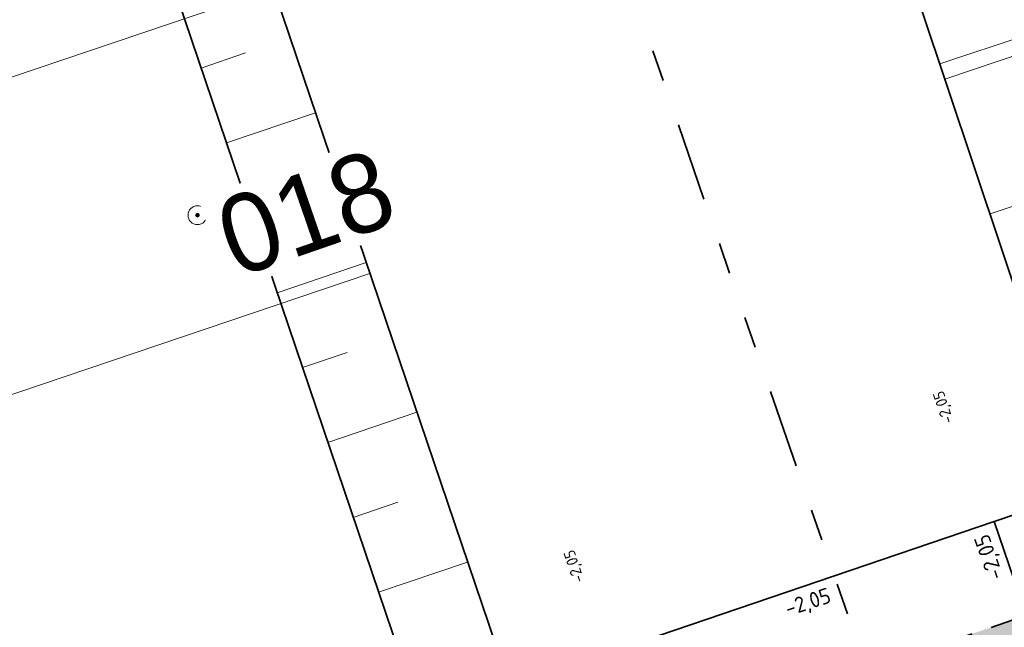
# Model space of a CAD drawing. Header units: metres. Extents: x 264779 to 275389, y 575281 to 580396.
# Tile 62 of 174: x 265316 to 265347, y 576983 to 577003. Entities that reach past the tile are written whole.
import ezdxf
from ezdxf.enums import TextEntityAlignment as Align

# ---------------------------------------------------------------- set-up
doc = ezdxf.new("R2018")
doc.units = ezdxf.units.M
doc.linetypes.add('AL-TEKENBLADGRENS', pattern=[11.5, 2.5, -1.5, 1, -1.5, 1, -1.5, 2.5])
doc.linetypes.add('DASHED', pattern=[19.05, 12.7, -6.35])
for name, color, linetype, lineweight in [('B-ME-MO-BORING-S', 252, 'Continuous', 18), ('B-XX-AL-HOOGTELABEL-T25', 252, 'Continuous', 9), ('N-WE-GW-TALUD_KRUIN-G', 3, 'Continuous', 35), ('N-WE-GW-TALUD_TEEN-G', 94, 'Continuous', 35), ('N-WE-GW-TALUDARCERING_KORT-G', 90, 'Continuous', 18), ('N-WE-GW-TALUDARCERING_LANG-G', 60, 'Continuous', 13), ('N-WE-GW-WATERGANG_BODEM-G', 44, 'Continuous', 35), ('N-WE-KL-TRACE-A', 7, 'Continuous', 25), ('N-WE-KL-TRACE-G', 7, 'DASHED', 35), ('N-XX-AL-HOOGTELABEL-T25-M', 7, 'Continuous', 25), ('X-XX-AL-TEKENBLADGRENS-G', 7, 'AL-TEKENBLADGRENS', 35)]:
    doc.layers.add(name, color=color, linetype=linetype, lineweight=lineweight)
doc.layers.add('N-BH-KG-GRENS_PERCEEL-G', color=160, linetype='KG-PERCEEL', lineweight=18, true_color=0x003fff)
doc.styles.add('NLCS-ISO-ANNOTATIVE-T25', font='NLCS-ISO.ttf', dxfattribs={"height": 2.5})
doc.styles.add('NLCS-ISO-M1000-T25', font='NLCS-ISO.ttf', dxfattribs={"height": 2.5})
doc.styles.get("Standard").update_dxf_attribs({"font": 'arial.ttf'})
doc.linetypes.add('KG-PERCEEL', pattern='A,2.75,-1,["P",Standard,S=0.9,R=0,X=-0.5,Y=-0.45],-1,2.75,-1,[5,NLCS.shx,S=0.375,R=0,X=0,Y=0],-1', length=9.5)

# ---------------------------------------------------------------- blocks, each defined once
blk = doc.blocks.new('Boring uitgevoerd door derden')
h = blk.add_hatch(color=256)
h.dxf.hatch_style = 1
edge = h.paths.add_edge_path()
edge.add_arc((0, 0), 0.3, 0, 360)
for radius in [1.5, 0.3]:
    blk.add_circle((0, 0), radius)
at = {"lineweight": 30, "flags": 104}
blk.add_attdef('01', text='', height=1.8, dxfattribs=at).set_placement((2.52, 0.99), align=Align.TOP_LEFT)

msp = doc.modelspace()

# ---------------------------------------------------------------- hatches: boundary and pattern name
at = {"layer": 'N-WE-KL-TRACE-A'}
h = msp.add_hatch(dxfattribs=at)
h.set_pattern_fill('DOTS', color=256, scale=0.5, angle=-0.069)
h.set_pattern_definition([(19.019479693, (53607.36198, 115305.85214), (0.02330677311, 0.175950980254), [0, -0.15875])])
h.paths.add_polyline_path([(265327.755, 576975.274), (265328.284, 576973.732), (265330.649, 576974.544), (265330.811, 576974.071), (265328.447, 576973.259), (265331.026, 576965.75), (265333.39, 576966.562), (265333.553, 576966.089), (265330.715, 576965.115), (265327.282, 576975.112), (265302.25, 576966.515), (265296.331, 576983.937), (265248.543, 576967.444), (265253.844, 576952.084), (265253.371, 576951.921), (265248.07, 576967.281), (265234.364, 576962.551), (265234.2, 576963.023), (265259.96, 576971.913), (265257.072, 576980.279), (265257.545, 576980.442), (265260.432, 576972.076), (265286.9, 576981.211), (265284.013, 576989.577), (265284.486, 576989.74), (265287.373, 576981.374), (265296.17, 576984.41), (265285.353, 577016.246), (265286.915, 577016.777), (265303.28, 576968.613), (265380.151, 576995.012), (265363.785, 577042.669), (265365.346, 577043.205), (265374.891, 577015.41), (265455.352, 577043.041), (265455.888, 577041.481), (265375.427, 577013.849), (265382.777, 576992.446), (265464.49, 577020.508), (265464.652, 577020.035), (265462.288, 577019.223), (265464.867, 577011.713), (265467.231, 577012.525), (265467.393, 577012.052), (265464.556, 577011.078), (265461.815, 577019.06), (265382.94, 576991.973), (265393.03, 576962.587), (265427.338, 576974.369), (265424.627, 576982.267), (265426.188, 576982.803), (265428.899, 576974.905), (265473.51, 576990.225), (265474.05, 576988.666), (265393.566, 576961.027), (265400.927, 576939.596), (265399.367, 576939.06), (265392.005, 576960.491), (265390.587, 576960.004), (265390.051, 576961.564), (265391.47, 576962.051), (265380.687, 576993.452), (265356.28, 576985.07), (265359.713, 576975.073), (265356.876, 576974.099), (265356.713, 576974.571), (265359.078, 576975.383), (265356.499, 576982.893), (265354.134, 576982.081), (265353.972, 576982.554), (265356.336, 576983.366), (265355.807, 576984.907)])

# ---------------------------------------------------------------- linework, layer by layer
at = {"layer": 'N-BH-KG-GRENS_PERCEEL-G'}
for points in [[(265373.256, 577010.472), (265370.162, 577019.481), (265342.023, 577009.98), (265345.049, 577000.948)], [(265323.613, 577003.842), (265320.579, 577012.792), (265292.068, 577003.165), (265295.108, 576994.217)], [(265298.197, 576985.128), (265295.108, 576994.217), (265323.613, 577003.842), (265326.695, 576994.751)], [(265332.03, 576979.015), (265326.695, 576994.751), (265298.197, 576985.128), (265303.592, 576969.249)]]:
    msp.add_lwpolyline(points, close=True, dxfattribs=at)
at = {"layer": 'N-WE-GW-TALUD_KRUIN-G', "ltscale": 0.99999, "flags": 128}
msp.add_lwpolyline([(265286.032, 576987.1), (265288.471, 576989.761), (265278.002, 577020.566), (265285.306, 577023.04), (265303.376, 577029.089), (265311.031, 577031.61), (265329.191, 576978.046), (265329.438, 576977.316)], dxfattribs=at)
at = {"layer": 'N-WE-GW-TALUD_TEEN-G', "ltscale": 0.99999, "flags": 128}
for points in [[(265359.275, 577051.184), (265331.369, 577041.781), (265350.295, 576985.288)], [(265275.825, 577022.996), (265284.349, 577025.883), (265302.43, 577031.936), (265312.917, 577035.39), (265332.03, 576979.015), (265332.325, 576978.143), (265333.064, 576976.008)]]:
    msp.add_lwpolyline(points, dxfattribs=at)
at = {"layer": 'N-WE-GW-TALUDARCERING_KORT-G'}
for p, q in [((265321.305, 577001.306), (265322.725, 577001.788)), ((265322.925, 576996.528), (265324.345, 576997.01)), ((265324.544, 576991.75), (265325.965, 576992.232)), ((265326.164, 576986.972), (265327.585, 576987.454))]:
    msp.add_line(p, q, dxfattribs=at)
at = {"layer": 'N-WE-GW-TALUDARCERING_LANG-G'}
for p, q in [((265347.73, 577002.388), (265344.885, 577001.435)), ((265322.115, 576998.917), (265324.956, 576999.88)), ((265349.333, 576997.603), (265346.489, 576996.65)), ((265323.735, 576994.139), (265326.576, 576995.102)), ((265325.354, 576989.361), (265328.196, 576990.324)), ((265326.974, 576984.583), (265329.815, 576985.546))]:
    msp.add_line(p, q, dxfattribs=at)
at = {"layer": 'N-WE-GW-WATERGANG_BODEM-G', "flags": 128}
for points in [[(265361.451, 576950.943), (265359.181, 576950.163), (265352.754, 576968.877), (265351.78, 576971.714), (265346.616, 576986.84), (265348.889, 576987.609)], [(265333.863, 576982.501), (265346.616, 576986.84)]]:
    msp.add_lwpolyline(points, dxfattribs=at)
at = {"layer": 'N-WE-KL-TRACE-G', "ltscale": 0.1}
msp.add_lwpolyline([(265260.432, 576972.076), (265286.9, 576981.211), (265284.013, 576989.577), (265284.486, 576989.74), (265287.373, 576981.374), (265296.17, 576984.41), (265285.353, 577016.246), (265286.915, 577016.777), (265286.915, 577016.777), (265303.28, 576968.613), (265380.151, 576995.012)], dxfattribs=at)
at = {"layer": 'X-XX-AL-TEKENBLADGRENS-G'}
msp.add_line((265315.938, 577059.024), (265371.496, 576898.478), dxfattribs=at)

# ---------------------------------------------------------------- block references
at = {"layer": 'B-ME-MO-BORING-S'}
ref = msp.add_blockref('Boring uitgevoerd door derden', (265321.19, 576996.61), dxfattribs=dict(at, xscale=0.2, yscale=0.2, zscale=0.2, rotation=19.0885257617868))
lines = msp.add_mtext('018', dxfattribs={"layer": '0', "insert": (265321.601, 576996.963), "char_height": 2.5, "attachment_point": 1, "rotation": 19.0885, "bg_fill": 3, "box_fill_scale": 1.125, "bg_fill_color": 256, "bg_fill_transparency": 0})
ref.add_attrib('01', '', (265321.601, 576996.963)).embed_mtext(lines)

# ---------------------------------------------------------------- next in the draw order: texts
at = {"layer": 'B-XX-AL-HOOGTELABEL-T25', "char_height": 0.36, "width": 0.36, "attachment_point": 1, "rotation": 108.1942, "style": 'NLCS-ISO-ANNOTATIVE-T25', "bg_fill": 3, "box_fill_scale": 1.1, "bg_fill_color": 256, "bg_fill_transparency": 0}
for insert in [(265344.986, 576989.911), (265333.198, 576984.839)]:
    msp.add_mtext('-2,05', dxfattribs=dict(at, insert=insert))
at = {"layer": 'N-XX-AL-HOOGTELABEL-T25-M', "insert": (265339.884, 576984.285), "char_height": 0.5, "width": 1.04288, "attachment_point": 1, "rotation": 17.9856, "style": 'NLCS-ISO-M1000-T25', "bg_fill": 3, "box_fill_scale": 1.1, "bg_fill_color": 256, "bg_fill_transparency": 0}
msp.add_mtext('-2,05', dxfattribs=at)

# ---------------------------------------------------------------- next in the draw order: linework, layer by layer
at = {"layer": 'N-BH-KG-GRENS_PERCEEL-G'}
msp.add_lwpolyline([(265350.295, 576985.288), (265345.049, 577000.948), (265373.256, 577010.472), (265378.57, 576994.998)], close=True, dxfattribs=at)

# ---------------------------------------------------------------- next in the draw order: texts
at = {"layer": 'N-XX-AL-HOOGTELABEL-T25-M', "insert": (265346.446, 576984.909), "char_height": 0.5, "width": 1.04288, "attachment_point": 1, "rotation": 108.9534, "style": 'NLCS-ISO-M1000-T25', "bg_fill": 3, "box_fill_scale": 1.1, "bg_fill_color": 256, "bg_fill_transparency": 0}
msp.add_mtext('-2,05', dxfattribs=at)

doc.saveas('drawing.dxf')
